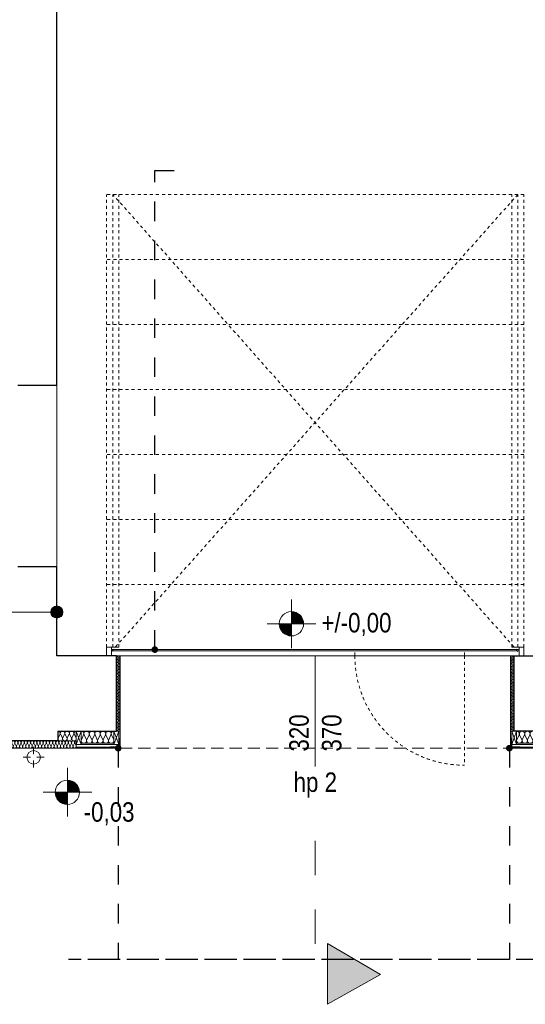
# Model space of a CAD drawing. Extents: x -543332 to -314699, y -9028 to 155584.
# Tile 11 of 256: x -497723 to -493567, y 30733 to 38823. Entities that reach past the tile are written whole.
import ezdxf

# ---------------------------------------------------------------- set-up
doc = ezdxf.new("R2010")
doc.units = 0
doc.header["$MEASUREMENT"] = 0
for name, pattern in [('Dashed', [564.444447, 282.222223, -282.222223]), ('Hidden Line', [50, 25, -25]), ('Krawędzie ukryte', [150, 100, -50]), ('Przerywana', [320, 160, -160])]:
    doc.linetypes.add(name, pattern=pattern)
doc.layers.get('0').update_dxf_attribs({"color": 8})
for name, color, linetype in [('Arch ocieplenie', 8, 'Continuous'), ('Arch opisy', 8, 'Continuous'), ('INWENT RZĘDNE', 8, 'Continuous')]:
    doc.layers.add(name, color=color, linetype=linetype)
for name, color, linetype, lineweight in [('Arch ocieplenie_Nr_Pióra__21', 8, 'Continuous', 9), ('Arch ocieplenie_Nr_Pióra__25', 8, 'Continuous', 15), ('Arch ocieplenie_Nr_Pióra__44', 8, 'Continuous', 9), ('Arch opisy_Nr_Pióra__21', 8, 'Continuous', 9), ('Arch stropy_Nr_Pióra__21', 8, 'Continuous', 9), ('Arch wykończenie_Nr_Pióra__3', 8, 'Continuous', 18), ('Arch wykończenie_Nr_Pióra__9', 8, 'Continuous', 9), ('INWENT DACH_Nr_Pióra__21', 8, 'Continuous', 9), ('INWENT OPISY_Nr_Pióra__21', 8, 'Continuous', 9), ('INWENT OPISY_Nr_Pióra__41', 8, 'Continuous', 15), ('INWENT RZĘDNE_Nr_Pióra__21', 8, 'Continuous', 9), ('INWENT. DRZWI_Nr_Pióra__21', 8, 'Continuous', 9), ('INWENT. OKNA_Nr_Pióra__21', 8, 'Continuous', 9), ('INWENT. OKNA_Nr_Pióra__5', 8, 'Continuous', 13), ('INWENT.ŚCIANY_Nr_Pióra__1', 8, 'Continuous', 25), ('INWENT.ŚCIANY_Nr_Pióra__21', 8, 'Continuous', 9), ('Istniejące stropy_Nr_Pióra__5', 8, 'Continuous', 13)]:
    doc.layers.add(name, color=color, linetype=linetype, lineweight=lineweight)
doc.styles.add('GENERATED_STYLE_3', font='ARIALN.TTF')
doc.styles.add('GENERATED_STYLE_7', font='ARIALN.TTF')
doc.dimstyles.new('GENERATED_STYLE__11', dxfattribs={"dimtxt": 0.18, "dimasz": 109.44, "dimexe": 0.18, "dimexo": 0.0625, "dimgap": 0.09, "dimtad": 0, "dimtih": 1, "dimtoh": 1, "dimdec": 4, "dimzin": 0, "dimdsep": 46, "dimcen": 0.09, "dimadec": 0, "dimazin": 0, "dimtfac": 1, "dimtdec": 4, "dimtmove": 0, "dimatfit": 3, "dimldrblk": 'ARROWHEAD_11', "dimfxl": 1, "dimtolj": 1, "dimtzin": 0, "dimarcsym": 0})

# ---------------------------------------------------------------- blocks, each defined once
blk = doc.blocks.new('Izolacja cieplna 14_9', base_point=(-493108.3, 32977.6))
at = {"layer": 'Arch ocieplenie_Nr_Pióra__44', "linetype": 'Continuous'}
for p, q in [((-493618.1, 32947.8), (-493636.5, 32907.4)), ((-493596, 32907.4), (-493614.4, 32947.8)), ((-493573.9, 32947.8), (-493592.3, 32907.4)), ((-493551.8, 32907.4), (-493570.2, 32947.8)), ((-493529.8, 32947.8), (-493548.1, 32907.4)), ((-493507.7, 32907.4), (-493526.1, 32947.8)), ((-493485.6, 32947.8), (-493504, 32907.4)), ((-493463.5, 32907.4), (-493481.9, 32947.8)), ((-493441.4, 32947.8), (-493459.8, 32907.4)), ((-493419.3, 32907.4), (-493437.7, 32947.8)), ((-493397.3, 32947.8), (-493415.6, 32907.4)), ((-493375.2, 32907.4), (-493393.6, 32947.8)), ((-493353.1, 32947.8), (-493371.5, 32907.4)), ((-493331, 32907.4), (-493349.4, 32947.8)), ((-493308.9, 32947.8), (-493327.3, 32907.4)), ((-493286.8, 32907.4), (-493305.2, 32947.8)), ((-493264.8, 32947.8), (-493283.1, 32907.4)), ((-493242.7, 32907.4), (-493261.1, 32947.8)), ((-493220.6, 32947.8), (-493239, 32907.4)), ((-493198.5, 32907.4), (-493216.9, 32947.8)), ((-493176.4, 32947.8), (-493194.8, 32907.4)), ((-493154.3, 32907.4), (-493172.7, 32947.8)), ((-493132.3, 32947.8), (-493150.6, 32907.4)), ((-493110.2, 32907.4), (-493128.6, 32947.8))]:
    blk.add_line(p, q, dxfattribs=at)
for centre, start_param, end_param in [((-493638.3, 32956.4), 2.7288, 4.712389), ((-493594.2, 32956.4), 2.7288, 6.695979), ((-493550, 32956.4), 2.7288, 6.695979), ((-493505.8, 32956.4), 2.7288, 6.695979), ((-493461.7, 32956.4), 2.7288, 6.695979), ((-493417.5, 32956.4), 2.7288, 6.695979), ((-493373.3, 32956.4), 2.7288, 6.695979), ((-493329.2, 32956.4), 2.7288, 6.695979), ((-493285, 32956.4), 2.7288, 6.695979), ((-493240.8, 32956.4), 2.7288, 6.695979), ((-493196.7, 32956.4), 2.7288, 6.695979), ((-493152.5, 32956.4), 2.7288, 6.695979), ((-493108.3, 32956.4), 4.712389, 6.695979), ((-493616.2, 32898.9), 5.870392, 9.837571), ((-493572.1, 32898.9), 5.870392, 9.837571), ((-493527.9, 32898.9), 5.870392, 9.837571), ((-493483.7, 32898.9), 5.870392, 9.837571), ((-493439.6, 32898.9), 5.870392, 9.837571), ((-493395.4, 32898.9), 5.870392, 9.837571), ((-493351.2, 32898.9), 5.870392, 9.837571), ((-493307.1, 32898.9), 5.870392, 9.837571), ((-493262.9, 32898.9), 5.870392, 9.837571), ((-493218.7, 32898.9), 5.870392, 9.837571), ((-493174.6, 32898.9), 5.870392, 9.837571), ((-493130.4, 32898.9), 5.870392, 9.837571)]:
    blk.add_ellipse(centre, major_axis=(-22.1, 0), ratio=0.963071, start_param=start_param, end_param=end_param, dxfattribs=at)
blk = doc.blocks.new('Izolacja cieplna 14_10', base_point=(-493658.3, 32977.6))
at = {"layer": 'Arch ocieplenie_Nr_Pióra__44', "linetype": 'Continuous'}
for p, q in [((-493667.3, 33591.8), (-493679.4, 33597.1)), ((-493679.4, 33585.5), (-493667.3, 33590.8)), ((-493667.3, 33579.2), (-493679.4, 33584.4)), ((-493679.4, 33572.9), (-493667.3, 33578.1)), ((-493667.3, 33566.5), (-493679.4, 33571.8)), ((-493679.4, 33560.2), (-493667.3, 33565.5)), ((-493667.3, 33553.9), (-493679.4, 33559.1)), ((-493679.4, 33547.6), (-493667.3, 33552.8)), ((-493667.3, 33541.2), (-493679.4, 33546.5)), ((-493679.4, 33534.9), (-493667.3, 33540.2)), ((-493667.3, 33528.6), (-493679.4, 33533.8)), ((-493679.4, 33522.2), (-493667.3, 33527.5)), ((-493667.3, 33515.9), (-493679.4, 33521.2)), ((-493679.4, 33509.6), (-493667.3, 33514.9)), ((-493667.3, 33503.3), (-493679.4, 33508.5)), ((-493679.4, 33496.9), (-493667.3, 33502.2)), ((-493667.3, 33490.6), (-493679.4, 33495.9)), ((-493679.4, 33484.3), (-493667.3, 33489.5)), ((-493667.3, 33478), (-493679.4, 33483.2)), ((-493679.4, 33471.6), (-493667.3, 33476.9)), ((-493667.3, 33465.3), (-493679.4, 33470.6)), ((-493679.4, 33459), (-493667.3, 33464.2)), ((-493667.3, 33452.7), (-493679.4, 33457.9)), ((-493679.4, 33446.3), (-493667.3, 33451.6)), ((-493667.3, 33440), (-493679.4, 33445.3)), ((-493679.4, 33433.7), (-493667.3, 33438.9)), ((-493667.3, 33427.3), (-493679.4, 33432.6)), ((-493679.4, 33421), (-493667.3, 33426.3)), ((-493667.3, 33414.7), (-493679.4, 33420)), ((-493679.4, 33408.4), (-493667.3, 33413.6)), ((-493667.3, 33402), (-493679.4, 33407.3)), ((-493679.4, 33395.7), (-493667.3, 33401)), ((-493667.3, 33389.4), (-493679.4, 33394.7)), ((-493679.4, 33383.1), (-493667.3, 33388.3)), ((-493667.3, 33376.7), (-493679.4, 33382)), ((-493679.4, 33370.4), (-493667.3, 33375.7)), ((-493667.3, 33364.1), (-493679.4, 33369.3)), ((-493679.4, 33357.8), (-493667.3, 33363)), ((-493667.3, 33351.4), (-493679.4, 33356.7)), ((-493679.4, 33345.1), (-493667.3, 33350.4)), ((-493667.3, 33338.8), (-493679.4, 33344)), ((-493679.4, 33332.4), (-493667.3, 33337.7)), ((-493667.3, 33326.1), (-493679.4, 33331.4)), ((-493679.4, 33319.8), (-493667.3, 33325.1)), ((-493667.3, 33313.5), (-493679.4, 33318.7)), ((-493679.4, 33307.1), (-493667.3, 33312.4)), ((-493667.3, 33300.8), (-493679.4, 33306.1)), ((-493679.4, 33294.5), (-493667.3, 33299.8)), ((-493667.3, 33288.2), (-493679.4, 33293.4)), ((-493679.4, 33281.8), (-493667.3, 33287.1)), ((-493667.3, 33275.5), (-493679.4, 33280.8)), ((-493679.4, 33269.2), (-493667.3, 33274.4)), ((-493667.3, 33262.9), (-493679.4, 33268.1)), ((-493679.4, 33256.5), (-493667.3, 33261.8)), ((-493667.3, 33250.2), (-493679.4, 33255.5)), ((-493679.4, 33243.9), (-493667.3, 33249.1)), ((-493667.3, 33237.6), (-493679.4, 33242.8)), ((-493679.4, 33231.2), (-493667.3, 33236.5)), ((-493667.3, 33224.9), (-493679.4, 33230.2)), ((-493679.4, 33218.6), (-493667.3, 33223.8)), ((-493667.3, 33212.2), (-493679.4, 33217.5)), ((-493679.4, 33205.9), (-493667.3, 33211.2)), ((-493667.3, 33199.6), (-493679.4, 33204.9)), ((-493679.4, 33193.3), (-493667.3, 33198.5)), ((-493667.3, 33186.9), (-493679.4, 33192.2)), ((-493679.4, 33180.6), (-493667.3, 33185.9)), ((-493667.3, 33174.3), (-493679.4, 33179.5)), ((-493679.4, 33168), (-493667.3, 33173.2)), ((-493667.3, 33161.6), (-493679.4, 33166.9)), ((-493679.4, 33155.3), (-493667.3, 33160.6)), ((-493667.3, 33149), (-493679.4, 33154.2)), ((-493679.4, 33142.7), (-493667.3, 33147.9)), ((-493667.3, 33136.3), (-493679.4, 33141.6)), ((-493679.4, 33130), (-493667.3, 33135.3)), ((-493667.3, 33123.7), (-493679.4, 33128.9)), ((-493679.4, 33117.3), (-493667.3, 33122.6)), ((-493667.3, 33111), (-493679.4, 33116.3)), ((-493679.4, 33104.7), (-493667.3, 33110)), ((-493667.3, 33098.4), (-493679.4, 33103.6)), ((-493679.4, 33092), (-493667.3, 33097.3)), ((-493667.3, 33085.7), (-493679.4, 33091)), ((-493679.4, 33079.4), (-493667.3, 33084.7)), ((-493667.3, 33073.1), (-493679.4, 33078.3)), ((-493679.4, 33066.7), (-493667.3, 33072)), ((-493667.3, 33060.4), (-493679.4, 33065.7)), ((-493679.4, 33054.1), (-493667.3, 33059.3)), ((-493667.3, 33047.8), (-493679.4, 33053)), ((-493679.4, 33041.4), (-493667.3, 33046.7)), ((-493667.3, 33035.1), (-493679.4, 33040.4)), ((-493679.4, 33028.8), (-493667.3, 33034)), ((-493667.3, 33022.4), (-493679.4, 33027.7)), ((-493679.4, 33016.1), (-493667.3, 33021.4)), ((-493667.3, 33009.8), (-493679.4, 33015.1)), ((-493679.4, 33003.5), (-493667.3, 33008.7)), ((-493667.3, 32997.1), (-493679.4, 33002.4)), ((-493679.4, 32990.8), (-493667.3, 32996.1)), ((-493667.3, 32984.5), (-493679.4, 32989.8)), ((-493679.4, 32978.2), (-493667.3, 32983.4))]:
    blk.add_line(p, q, dxfattribs=at)
for centre, start_param, end_param in [((-493681.9, 33591.3), 4.299595, 8.266775), ((-493681.9, 33578.7), 4.299595, 8.266775), ((-493681.9, 33566), 4.299595, 8.266775), ((-493664.7, 33597.6), 1.158004, 3.141593), ((-493664.7, 33585), 1.158004, 5.125183), ((-493664.7, 33572.3), 1.158004, 5.125183), ((-493681.9, 33553.3), 4.299595, 8.266775), ((-493681.9, 33540.7), 4.299595, 8.266775), ((-493681.9, 33528), 4.299595, 8.266775), ((-493681.9, 33515.4), 4.299595, 8.266775), ((-493681.9, 33502.7), 4.299595, 8.266775), ((-493681.9, 33490.1), 4.299595, 8.266775), ((-493664.7, 33559.7), 1.158004, 5.125183), ((-493664.7, 33547), 1.158004, 5.125183), ((-493664.7, 33534.4), 1.158004, 5.125183), ((-493664.7, 33521.7), 1.158004, 5.125183), ((-493664.7, 33509.1), 1.158004, 5.125183), ((-493664.7, 33496.4), 1.158004, 5.125183), ((-493664.7, 33483.8), 1.158004, 5.125183), ((-493681.9, 33477.4), 4.299595, 8.266775), ((-493681.9, 33464.8), 4.299595, 8.266775), ((-493681.9, 33452.1), 4.299595, 8.266775), ((-493681.9, 33439.5), 4.299595, 8.266775), ((-493681.9, 33426.8), 4.299595, 8.266775), ((-493681.9, 33414.2), 4.299595, 8.266775), ((-493664.7, 33471.1), 1.158004, 5.125183), ((-493664.7, 33458.4), 1.158004, 5.125183), ((-493664.7, 33445.8), 1.158004, 5.125183), ((-493664.7, 33433.1), 1.158004, 5.125183), ((-493664.7, 33420.5), 1.158004, 5.125183), ((-493664.7, 33407.8), 1.158004, 5.125183), ((-493681.9, 33401.5), 4.299595, 8.266775), ((-493681.9, 33388.9), 4.299595, 8.266775), ((-493681.9, 33376.2), 4.299595, 8.266775), ((-493681.9, 33363.5), 4.299595, 8.266775), ((-493681.9, 33350.9), 4.299595, 8.266775), ((-493681.9, 33338.2), 4.299595, 8.266775), ((-493681.9, 33325.6), 4.299595, 8.266775), ((-493664.7, 33395.2), 1.158004, 5.125183), ((-493664.7, 33382.5), 1.158004, 5.125183), ((-493664.7, 33369.9), 1.158004, 5.125183), ((-493664.7, 33357.2), 1.158004, 5.125183), ((-493664.7, 33344.6), 1.158004, 5.125183), ((-493664.7, 33331.9), 1.158004, 5.125183), ((-493681.9, 33312.9), 4.299595, 8.266775), ((-493681.9, 33300.3), 4.299595, 8.266775), ((-493681.9, 33287.6), 4.299595, 8.266775), ((-493681.9, 33275), 4.299595, 8.266775), ((-493681.9, 33262.3), 4.299595, 8.266775), ((-493681.9, 33249.7), 4.299595, 8.266775), ((-493664.7, 33319.3), 1.158004, 5.125183), ((-493664.7, 33306.6), 1.158004, 5.125183), ((-493664.7, 33294), 1.158004, 5.125183), ((-493664.7, 33281.3), 1.158004, 5.125183), ((-493664.7, 33268.7), 1.158004, 5.125183), ((-493664.7, 33256), 1.158004, 5.125183), ((-493664.7, 33243.3), 1.158004, 5.125183), ((-493681.9, 33237), 4.299595, 8.266775), ((-493681.9, 33224.4), 4.299595, 8.266775), ((-493681.9, 33211.7), 4.299595, 8.266775), ((-493681.9, 33199.1), 4.299595, 8.266775), ((-493681.9, 33186.4), 4.299595, 8.266775), ((-493681.9, 33173.8), 4.299595, 8.266775), ((-493681.9, 33161.1), 4.299595, 8.266775), ((-493664.7, 33230.7), 1.158004, 5.125183), ((-493664.7, 33218), 1.158004, 5.125183), ((-493664.7, 33205.4), 1.158004, 5.125183), ((-493664.7, 33192.7), 1.158004, 5.125183), ((-493664.7, 33180.1), 1.158004, 5.125183), ((-493664.7, 33167.4), 1.158004, 5.125183), ((-493681.9, 33148.4), 4.299595, 8.266775), ((-493681.9, 33135.8), 4.299595, 8.266775), ((-493681.9, 33123.1), 4.299595, 8.266775), ((-493681.9, 33110.5), 4.299595, 8.266775), ((-493681.9, 33097.8), 4.299595, 8.266775), ((-493681.9, 33085.2), 4.299595, 8.266775), ((-493664.7, 33154.8), 1.158004, 5.125183), ((-493664.7, 33142.1), 1.158004, 5.125183), ((-493664.7, 33129.5), 1.158004, 5.125183), ((-493664.7, 33116.8), 1.158004, 5.125183), ((-493664.7, 33104.2), 1.158004, 5.125183), ((-493664.7, 33091.5), 1.158004, 5.125183), ((-493664.7, 33078.9), 1.158004, 5.125183), ((-493681.9, 33072.5), 4.299595, 8.266775), ((-493681.9, 33059.9), 4.299595, 8.266775), ((-493681.9, 33047.2), 4.299595, 8.266775), ((-493681.9, 33034.6), 4.299595, 8.266775), ((-493681.9, 33021.9), 4.299595, 8.266775), ((-493681.9, 33009.3), 4.299595, 8.266775), ((-493664.7, 33066.2), 1.158004, 5.125183), ((-493664.7, 33053.5), 1.158004, 5.125183), ((-493664.7, 33040.9), 1.158004, 5.125183), ((-493664.7, 33028.2), 1.158004, 5.125183), ((-493664.7, 33015.6), 1.158004, 5.125183), ((-493664.7, 33002.9), 1.158004, 5.125183), ((-493681.9, 32996.6), 4.299595, 8.266775), ((-493681.9, 32984), 4.299595, 8.266775), ((-493664.7, 32990.3), 1.158004, 5.125183), ((-493664.7, 32977.6), 3.141593, 5.125182)]:
    blk.add_ellipse(centre, major_axis=(-6.38, 0), ratio=0.991566, start_param=start_param, end_param=end_param, dxfattribs=at)
blk = doc.blocks.new('Izolacja cieplna 14_11', base_point=(-497218.3, 32977.6))
at = {"layer": 'Arch ocieplenie_Nr_Pióra__44', "linetype": 'Continuous'}
for p, q in [((-497216.4, 32907.4), (-497197.7, 32947.8)), ((-497193.9, 32947.8), (-497175.2, 32907.4)), ((-497171.4, 32907.4), (-497152.7, 32947.8)), ((-497148.9, 32947.8), (-497130.2, 32907.4)), ((-497126.4, 32907.4), (-497107.7, 32947.8)), ((-497103.9, 32947.8), (-497085.2, 32907.4)), ((-497081.4, 32907.4), (-497062.7, 32947.8)), ((-497058.9, 32947.8), (-497040.2, 32907.4)), ((-497036.4, 32907.4), (-497017.7, 32947.8)), ((-497013.9, 32947.8), (-496995.2, 32907.4)), ((-496991.4, 32907.4), (-496972.7, 32947.8)), ((-496968.9, 32947.8), (-496950.2, 32907.4))]:
    blk.add_line(p, q, dxfattribs=at)
for centre, start_param, end_param in [((-497218.3, 32956.4), 5.870392, 7.853982), ((-497173.3, 32956.4), 5.870392, 9.837571), ((-497128.3, 32956.4), 5.870392, 9.837571), ((-497083.3, 32956.4), 5.870392, 9.837571), ((-497038.3, 32956.4), 5.870392, 9.837571), ((-496993.3, 32956.4), 5.870392, 9.837571), ((-496948.3, 32956.4), 1.570796, 3.554385), ((-497195.8, 32898.9), 2.728799, 6.695979), ((-497150.8, 32898.9), 2.728799, 6.695979), ((-497105.8, 32898.9), 2.728799, 6.695979), ((-497060.8, 32898.9), 2.728799, 6.695979), ((-497015.8, 32898.9), 2.728799, 6.695979), ((-496970.8, 32898.9), 2.728799, 6.695979)]:
    blk.add_ellipse(centre, major_axis=(22.5, 0), ratio=0.945237, start_param=start_param, end_param=end_param, dxfattribs=at)
blk = doc.blocks.new('Izolacja cieplna 14_12', base_point=(-497408.3, 32977.6))
at = {"layer": 'Arch ocieplenie_Nr_Pióra__44', "linetype": 'Continuous'}
for p, q in [((-497406.8, 32921.5), (-497391.2, 32953.8)), ((-497388, 32953.8), (-497372.4, 32921.5)), ((-497369.3, 32921.5), (-497353.7, 32953.8)), ((-497350.5, 32953.8), (-497334.9, 32921.5)), ((-497331.8, 32921.5), (-497316.2, 32953.8)), ((-497313, 32953.8), (-497297.4, 32921.5)), ((-497294.2, 32921.5), (-497278.7, 32953.8)), ((-497275.5, 32953.8), (-497259.9, 32921.5))]:
    blk.add_line(p, q, dxfattribs=at)
for centre, start_param, end_param in [((-497408.3, 32960.6), 5.870392, 7.853982), ((-497370.8, 32960.6), 5.870392, 9.837571), ((-497333.3, 32960.6), 5.870392, 9.837571), ((-497295.8, 32960.6), 5.870392, 9.837571), ((-497258.3, 32960.6), 1.570796, 3.554385), ((-497389.6, 32914.6), 2.728799, 6.695979), ((-497352.1, 32914.6), 2.728799, 6.695979), ((-497314.6, 32914.6), 2.728799, 6.695979), ((-497277.1, 32914.6), 2.728799, 6.695979)]:
    blk.add_ellipse(centre, major_axis=(18.7, 0), ratio=0.907427, start_param=start_param, end_param=end_param, dxfattribs=at)
blk = doc.blocks.new('Izolacja cieplna 14_13', base_point=(-496928.3, 32977.6))
at = {"layer": 'Arch ocieplenie_Nr_Pióra__44', "linetype": 'Continuous'}
for p, q in [((-496919.4, 33591.8), (-496907.3, 33597.1)), ((-496907.3, 33585.5), (-496919.4, 33590.8)), ((-496919.4, 33579.2), (-496907.3, 33584.4)), ((-496907.3, 33572.9), (-496919.4, 33578.1)), ((-496919.4, 33566.5), (-496907.3, 33571.8)), ((-496907.3, 33560.2), (-496919.4, 33565.5)), ((-496919.4, 33553.9), (-496907.3, 33559.1)), ((-496907.3, 33547.6), (-496919.4, 33552.8)), ((-496919.4, 33541.2), (-496907.3, 33546.5)), ((-496907.3, 33534.9), (-496919.4, 33540.2)), ((-496919.4, 33528.6), (-496907.3, 33533.8)), ((-496907.3, 33522.2), (-496919.4, 33527.5)), ((-496919.4, 33515.9), (-496907.3, 33521.2)), ((-496907.3, 33509.6), (-496919.4, 33514.9)), ((-496919.4, 33503.3), (-496907.3, 33508.5)), ((-496907.3, 33496.9), (-496919.4, 33502.2)), ((-496919.4, 33490.6), (-496907.3, 33495.9)), ((-496907.3, 33484.3), (-496919.4, 33489.5)), ((-496919.4, 33478), (-496907.3, 33483.2)), ((-496907.3, 33471.6), (-496919.4, 33476.9)), ((-496919.4, 33465.3), (-496907.3, 33470.6)), ((-496907.3, 33459), (-496919.4, 33464.2)), ((-496919.4, 33452.7), (-496907.3, 33457.9)), ((-496907.3, 33446.3), (-496919.4, 33451.6)), ((-496919.4, 33440), (-496907.3, 33445.3)), ((-496907.3, 33433.7), (-496919.4, 33438.9)), ((-496919.4, 33427.3), (-496907.3, 33432.6)), ((-496907.3, 33421), (-496919.4, 33426.3)), ((-496919.4, 33414.7), (-496907.3, 33420)), ((-496907.3, 33408.4), (-496919.4, 33413.6)), ((-496919.4, 33402), (-496907.3, 33407.3)), ((-496907.3, 33395.7), (-496919.4, 33401)), ((-496919.4, 33389.4), (-496907.3, 33394.7)), ((-496907.3, 33383.1), (-496919.4, 33388.3)), ((-496919.4, 33376.7), (-496907.3, 33382)), ((-496907.3, 33370.4), (-496919.4, 33375.7)), ((-496919.4, 33364.1), (-496907.3, 33369.3)), ((-496907.3, 33357.8), (-496919.4, 33363)), ((-496919.4, 33351.4), (-496907.3, 33356.7)), ((-496907.3, 33345.1), (-496919.4, 33350.4)), ((-496919.4, 33338.8), (-496907.3, 33344)), ((-496907.3, 33332.4), (-496919.4, 33337.7)), ((-496919.4, 33326.1), (-496907.3, 33331.4)), ((-496907.3, 33319.8), (-496919.4, 33325.1)), ((-496919.4, 33313.5), (-496907.3, 33318.7)), ((-496907.3, 33307.1), (-496919.4, 33312.4)), ((-496919.4, 33300.8), (-496907.3, 33306.1)), ((-496907.3, 33294.5), (-496919.4, 33299.8)), ((-496919.4, 33288.2), (-496907.3, 33293.4)), ((-496907.3, 33281.8), (-496919.4, 33287.1)), ((-496919.4, 33275.5), (-496907.3, 33280.8)), ((-496907.3, 33269.2), (-496919.4, 33274.4)), ((-496919.4, 33262.9), (-496907.3, 33268.1)), ((-496907.3, 33256.5), (-496919.4, 33261.8)), ((-496919.4, 33250.2), (-496907.3, 33255.5)), ((-496907.3, 33243.9), (-496919.4, 33249.1)), ((-496919.4, 33237.6), (-496907.3, 33242.8)), ((-496907.3, 33231.2), (-496919.4, 33236.5)), ((-496919.4, 33224.9), (-496907.3, 33230.2)), ((-496907.3, 33218.6), (-496919.4, 33223.8)), ((-496919.4, 33212.2), (-496907.3, 33217.5)), ((-496907.3, 33205.9), (-496919.4, 33211.2)), ((-496919.4, 33199.6), (-496907.3, 33204.9)), ((-496907.3, 33193.3), (-496919.4, 33198.5)), ((-496919.4, 33186.9), (-496907.3, 33192.2)), ((-496907.3, 33180.6), (-496919.4, 33185.9)), ((-496919.4, 33174.3), (-496907.3, 33179.5)), ((-496907.3, 33168), (-496919.4, 33173.2)), ((-496919.4, 33161.6), (-496907.3, 33166.9)), ((-496907.3, 33155.3), (-496919.4, 33160.6)), ((-496919.4, 33149), (-496907.3, 33154.2)), ((-496907.3, 33142.7), (-496919.4, 33147.9)), ((-496919.4, 33136.3), (-496907.3, 33141.6)), ((-496907.3, 33130), (-496919.4, 33135.3)), ((-496919.4, 33123.7), (-496907.3, 33128.9)), ((-496907.3, 33117.3), (-496919.4, 33122.6)), ((-496919.4, 33111), (-496907.3, 33116.3)), ((-496907.3, 33104.7), (-496919.4, 33110)), ((-496919.4, 33098.4), (-496907.3, 33103.6)), ((-496907.3, 33092), (-496919.4, 33097.3)), ((-496919.4, 33085.7), (-496907.3, 33091)), ((-496907.3, 33079.4), (-496919.4, 33084.7)), ((-496919.4, 33073.1), (-496907.3, 33078.3)), ((-496907.3, 33066.7), (-496919.4, 33072)), ((-496919.4, 33060.4), (-496907.3, 33065.7)), ((-496907.3, 33054.1), (-496919.4, 33059.3)), ((-496919.4, 33047.8), (-496907.3, 33053)), ((-496907.3, 33041.4), (-496919.4, 33046.7)), ((-496919.4, 33035.1), (-496907.3, 33040.4)), ((-496907.3, 33028.8), (-496919.4, 33034)), ((-496919.4, 33022.4), (-496907.3, 33027.7)), ((-496907.3, 33016.1), (-496919.4, 33021.4)), ((-496919.4, 33009.8), (-496907.3, 33015.1)), ((-496907.3, 33003.5), (-496919.4, 33008.7)), ((-496919.4, 32997.1), (-496907.3, 33002.4)), ((-496907.3, 32990.8), (-496919.4, 32996.1)), ((-496919.4, 32984.5), (-496907.3, 32989.8)), ((-496907.3, 32978.2), (-496919.4, 32983.4))]:
    blk.add_line(p, q, dxfattribs=at)
for centre, start_param, end_param in [((-496921.9, 33585), 4.299595, 8.266774), ((-496921.9, 33572.3), 4.299595, 8.266774), ((-496921.9, 33597.6), 0, 1.983589), ((-496904.7, 33591.3), 1.158003, 5.125183), ((-496904.7, 33578.7), 1.158003, 5.125183), ((-496904.7, 33566), 1.158003, 5.125183), ((-496921.9, 33559.7), 4.299595, 8.266774), ((-496921.9, 33547), 4.299595, 8.266774), ((-496921.9, 33534.4), 4.299595, 8.266774), ((-496921.9, 33521.7), 4.299595, 8.266774), ((-496921.9, 33509.1), 4.299595, 8.266774), ((-496921.9, 33496.4), 4.299595, 8.266774), ((-496921.9, 33483.8), 4.299595, 8.266774), ((-496904.7, 33553.3), 1.158003, 5.125183), ((-496904.7, 33540.7), 1.158003, 5.125183), ((-496904.7, 33528), 1.158003, 5.125183), ((-496904.7, 33515.4), 1.158003, 5.125183), ((-496904.7, 33502.7), 1.158003, 5.125183), ((-496904.7, 33490.1), 1.158003, 5.125183), ((-496921.9, 33471.1), 4.299595, 8.266774), ((-496921.9, 33458.4), 4.299595, 8.266774), ((-496921.9, 33445.8), 4.299595, 8.266774), ((-496921.9, 33433.1), 4.299595, 8.266774), ((-496921.9, 33420.5), 4.299595, 8.266774), ((-496921.9, 33407.8), 4.299595, 8.266774), ((-496904.7, 33477.4), 1.158003, 5.125183), ((-496904.7, 33464.8), 1.158003, 5.125183), ((-496904.7, 33452.1), 1.158003, 5.125183), ((-496904.7, 33439.5), 1.158003, 5.125183), ((-496904.7, 33426.8), 1.158003, 5.125183), ((-496904.7, 33414.2), 1.158003, 5.125183), ((-496921.9, 33395.2), 4.299595, 8.266774), ((-496921.9, 33382.5), 4.299595, 8.266774), ((-496921.9, 33369.9), 4.299595, 8.266774), ((-496921.9, 33357.2), 4.299595, 8.266774), ((-496921.9, 33344.6), 4.299595, 8.266774), ((-496921.9, 33331.9), 4.299595, 8.266774), ((-496904.7, 33401.5), 1.158003, 5.125183), ((-496904.7, 33388.9), 1.158003, 5.125183), ((-496904.7, 33376.2), 1.158003, 5.125183), ((-496904.7, 33363.5), 1.158003, 5.125183), ((-496904.7, 33350.9), 1.158003, 5.125183), ((-496904.7, 33338.2), 1.158003, 5.125183), ((-496904.7, 33325.6), 1.158003, 5.125183), ((-496921.9, 33319.3), 4.299595, 8.266774), ((-496921.9, 33306.6), 4.299595, 8.266774), ((-496921.9, 33294), 4.299595, 8.266774), ((-496921.9, 33281.3), 4.299595, 8.266774), ((-496921.9, 33268.7), 4.299595, 8.266774), ((-496921.9, 33256), 4.299595, 8.266774), ((-496921.9, 33243.3), 4.299595, 8.266774), ((-496904.7, 33312.9), 1.158003, 5.125183), ((-496904.7, 33300.3), 1.158003, 5.125183), ((-496904.7, 33287.6), 1.158003, 5.125183), ((-496904.7, 33275), 1.158003, 5.125183), ((-496904.7, 33262.3), 1.158003, 5.125183), ((-496904.7, 33249.7), 1.158003, 5.125183), ((-496921.9, 33230.7), 4.299595, 8.266774), ((-496921.9, 33218), 4.299595, 8.266774), ((-496921.9, 33205.4), 4.299595, 8.266774), ((-496921.9, 33192.7), 4.299595, 8.266774), ((-496921.9, 33180.1), 4.299595, 8.266774), ((-496921.9, 33167.4), 4.299595, 8.266774), ((-496904.7, 33237), 1.158003, 5.125183), ((-496904.7, 33224.4), 1.158003, 5.125183), ((-496904.7, 33211.7), 1.158003, 5.125183), ((-496904.7, 33199.1), 1.158003, 5.125183), ((-496904.7, 33186.4), 1.158003, 5.125183), ((-496904.7, 33173.8), 1.158003, 5.125183), ((-496904.7, 33161.1), 1.158003, 5.125183), ((-496921.9, 33154.8), 4.299595, 8.266774), ((-496921.9, 33142.1), 4.299595, 8.266774), ((-496921.9, 33129.5), 4.299595, 8.266774), ((-496921.9, 33116.8), 4.299595, 8.266774), ((-496921.9, 33104.2), 4.299595, 8.266774), ((-496921.9, 33091.5), 4.299595, 8.266774), ((-496921.9, 33078.9), 4.299595, 8.266774), ((-496904.7, 33148.4), 1.158003, 5.125183), ((-496904.7, 33135.8), 1.158003, 5.125183), ((-496904.7, 33123.1), 1.158003, 5.125183), ((-496904.7, 33110.5), 1.158003, 5.125183), ((-496904.7, 33097.8), 1.158003, 5.125183), ((-496904.7, 33085.2), 1.158003, 5.125183), ((-496921.9, 33066.2), 4.299595, 8.266774), ((-496921.9, 33053.5), 4.299595, 8.266774), ((-496921.9, 33040.9), 4.299595, 8.266774), ((-496921.9, 33028.2), 4.299595, 8.266774), ((-496921.9, 33015.6), 4.299595, 8.266774), ((-496921.9, 33002.9), 4.299595, 8.266774), ((-496904.7, 33072.5), 1.158003, 5.125183), ((-496904.7, 33059.9), 1.158003, 5.125183), ((-496904.7, 33047.2), 1.158003, 5.125183), ((-496904.7, 33034.6), 1.158003, 5.125183), ((-496904.7, 33021.9), 1.158003, 5.125183), ((-496904.7, 33009.3), 1.158003, 5.125183), ((-496921.9, 32990.3), 4.299595, 8.266774), ((-496921.9, 32977.6), 4.299596, 6.283185), ((-496904.7, 32996.6), 1.158003, 5.125183), ((-496904.7, 32984), 1.158003, 5.125183)]:
    blk.add_ellipse(centre, major_axis=(-6.38, 0), ratio=0.991566, start_param=start_param, end_param=end_param, dxfattribs=at)
blk = doc.blocks.new('Izolacja cieplna 14_14', base_point=(-498138.3, 32897.6))
at = {"layer": 'Arch ocieplenie_Nr_Pióra__44', "linetype": 'Continuous'}
for p, q in [((-498137.2, 32855.5), (-498126.5, 32879.8)), ((-498124.3, 32879.8), (-498113.5, 32855.5)), ((-498111.4, 32855.5), (-498100.6, 32879.8)), ((-498098.4, 32879.8), (-498087.6, 32855.5)), ((-498085.5, 32855.5), (-498074.7, 32879.8)), ((-498072.5, 32879.8), (-498061.8, 32855.5)), ((-498059.6, 32855.5), (-498048.8, 32879.8)), ((-498046.6, 32879.8), (-498035.9, 32855.5)), ((-498033.7, 32855.5), (-498022.9, 32879.8)), ((-498020.8, 32879.8), (-498010, 32855.5)), ((-498007.8, 32855.5), (-497997.1, 32879.8)), ((-497994.9, 32879.8), (-497984.1, 32855.5)), ((-497981.9, 32855.5), (-497971.2, 32879.8)), ((-497969, 32879.8), (-497958.2, 32855.5)), ((-497956.1, 32855.5), (-497945.3, 32879.8)), ((-497943.1, 32879.8), (-497932.4, 32855.5)), ((-497930.2, 32855.5), (-497919.4, 32879.8)), ((-497917.2, 32879.8), (-497906.5, 32855.5)), ((-497904.3, 32855.5), (-497893.5, 32879.8)), ((-497891.4, 32879.8), (-497880.6, 32855.5)), ((-497878.4, 32855.5), (-497867.6, 32879.8)), ((-497865.5, 32879.8), (-497854.7, 32855.5)), ((-497852.5, 32855.5), (-497841.8, 32879.8)), ((-497839.6, 32879.8), (-497828.8, 32855.5)), ((-497826.6, 32855.5), (-497815.9, 32879.8)), ((-497813.7, 32879.8), (-497802.9, 32855.5)), ((-497800.8, 32855.5), (-497790, 32879.8)), ((-497787.8, 32879.8), (-497777.1, 32855.5)), ((-497774.9, 32855.5), (-497764.1, 32879.8)), ((-497761.9, 32879.8), (-497751.2, 32855.5)), ((-497749, 32855.5), (-497738.2, 32879.8)), ((-497736.1, 32879.8), (-497725.3, 32855.5)), ((-497723.1, 32855.5), (-497712.4, 32879.8)), ((-497710.2, 32879.8), (-497699.4, 32855.5)), ((-497697.2, 32855.5), (-497686.5, 32879.8)), ((-497684.3, 32879.8), (-497673.5, 32855.5)), ((-497671.4, 32855.5), (-497660.6, 32879.8)), ((-497658.4, 32879.8), (-497647.6, 32855.5)), ((-497645.5, 32855.5), (-497634.7, 32879.8)), ((-497632.5, 32879.8), (-497621.8, 32855.5)), ((-497619.6, 32855.5), (-497608.8, 32879.8)), ((-497606.6, 32879.8), (-497595.9, 32855.5)), ((-497593.7, 32855.5), (-497582.9, 32879.8)), ((-497580.8, 32879.8), (-497570, 32855.5)), ((-497567.8, 32855.5), (-497557.1, 32879.8)), ((-497554.9, 32879.8), (-497544.1, 32855.5)), ((-497541.9, 32855.5), (-497531.2, 32879.8)), ((-497529, 32879.8), (-497518.2, 32855.5)), ((-497516.1, 32855.5), (-497505.3, 32879.8)), ((-497503.1, 32879.8), (-497492.4, 32855.5)), ((-497490.2, 32855.5), (-497479.4, 32879.8)), ((-497477.2, 32879.8), (-497466.5, 32855.5)), ((-497464.3, 32855.5), (-497453.5, 32879.8)), ((-497451.4, 32879.8), (-497440.6, 32855.5)), ((-497438.4, 32855.5), (-497427.6, 32879.8)), ((-497425.5, 32879.8), (-497414.7, 32855.5)), ((-497412.5, 32855.5), (-497401.8, 32879.8)), ((-497399.6, 32879.8), (-497388.8, 32855.5)), ((-497386.6, 32855.5), (-497375.9, 32879.8)), ((-497373.7, 32879.8), (-497362.9, 32855.5)), ((-497360.8, 32855.5), (-497350, 32879.8)), ((-497347.8, 32879.8), (-497337.1, 32855.5)), ((-497334.9, 32855.5), (-497324.1, 32879.8)), ((-497321.9, 32879.8), (-497311.2, 32855.5)), ((-497309, 32855.5), (-497298.2, 32879.8)), ((-497296.1, 32879.8), (-497285.3, 32855.5)), ((-497283.1, 32855.5), (-497272.4, 32879.8)), ((-497270.2, 32879.8), (-497259.4, 32855.5))]:
    blk.add_line(p, q, dxfattribs=at)
for centre, start_param, end_param in [((-498125.4, 32850.4), 2.728799, 6.695979), ((-498138.3, 32884.9), 5.870392, 7.853982), ((-498112.4, 32884.9), 5.870392, 9.837571), ((-498099.5, 32850.4), 2.728799, 6.695979), ((-498086.6, 32884.9), 5.870392, 9.837571), ((-498073.6, 32850.4), 2.728799, 6.695979), ((-498060.7, 32884.9), 5.870392, 9.837571), ((-498047.7, 32850.4), 2.728799, 6.695979), ((-498034.8, 32884.9), 5.870392, 9.837571), ((-498021.9, 32850.4), 2.728799, 6.695979), ((-498008.9, 32884.9), 5.870392, 9.837571), ((-497996, 32850.4), 2.728799, 6.695979), ((-497983, 32884.9), 5.870392, 9.837571), ((-497970.1, 32850.4), 2.728799, 6.695979), ((-497957.1, 32884.9), 5.870392, 9.837571), ((-497944.2, 32850.4), 2.728799, 6.695979), ((-497931.3, 32884.9), 5.870392, 9.837571), ((-497918.3, 32850.4), 2.728799, 6.695979), ((-497905.4, 32884.9), 5.870392, 9.837571), ((-497892.4, 32850.4), 2.728799, 6.695979), ((-497879.5, 32884.9), 5.870392, 9.837571), ((-497866.6, 32850.4), 2.728799, 6.695979), ((-497853.6, 32884.9), 5.870392, 9.837571), ((-497840.7, 32850.4), 2.728799, 6.695979), ((-497827.7, 32884.9), 5.870392, 9.837571), ((-497814.8, 32850.4), 2.728799, 6.695979), ((-497801.9, 32884.9), 5.870392, 9.837571), ((-497788.9, 32850.4), 2.728799, 6.695979), ((-497776, 32884.9), 5.870392, 9.837571), ((-497763, 32850.4), 2.728799, 6.695979), ((-497750.1, 32884.9), 5.870392, 9.837571), ((-497737.1, 32850.4), 2.728799, 6.695979), ((-497724.2, 32884.9), 5.870392, 9.837571), ((-497711.3, 32850.4), 2.728799, 6.695979), ((-497698.3, 32884.9), 5.870392, 9.837571), ((-497685.4, 32850.4), 2.728799, 6.695979), ((-497672.4, 32884.9), 5.870392, 9.837571), ((-497659.5, 32850.4), 2.728799, 6.695979), ((-497646.6, 32884.9), 5.870392, 9.837571), ((-497633.6, 32850.4), 2.728799, 6.695979), ((-497620.7, 32884.9), 5.870392, 9.837571), ((-497607.7, 32850.4), 2.728799, 6.695979), ((-497594.8, 32884.9), 5.870392, 9.837571), ((-497581.9, 32850.4), 2.728799, 6.695979), ((-497568.9, 32884.9), 5.870392, 9.837571), ((-497556, 32850.4), 2.728799, 6.695979), ((-497543, 32884.9), 5.870392, 9.837571), ((-497530.1, 32850.4), 2.728799, 6.695979), ((-497517.1, 32884.9), 5.870392, 9.837571), ((-497504.2, 32850.4), 2.728799, 6.695979), ((-497491.3, 32884.9), 5.870392, 9.837571), ((-497478.3, 32850.4), 2.728799, 6.695979), ((-497465.4, 32884.9), 5.870392, 9.837571), ((-497452.4, 32850.4), 2.728799, 6.695979), ((-497439.5, 32884.9), 5.870392, 9.837571), ((-497426.6, 32850.4), 2.728799, 6.695979), ((-497413.6, 32884.9), 5.870392, 9.837571), ((-497400.7, 32850.4), 2.728799, 6.695979), ((-497387.7, 32884.9), 5.870392, 9.837571), ((-497374.8, 32850.4), 2.728799, 6.695979), ((-497361.9, 32884.9), 5.870392, 9.837571), ((-497348.9, 32850.4), 2.728799, 6.695979), ((-497336, 32884.9), 5.870392, 9.837571), ((-497323, 32850.4), 2.728799, 6.695979), ((-497310.1, 32884.9), 5.870392, 9.837571), ((-497297.1, 32850.4), 2.728799, 6.695979), ((-497284.2, 32884.9), 5.870392, 9.837571), ((-497271.3, 32850.4), 2.728799, 6.695979), ((-497258.3, 32884.9), 1.570796, 3.554385)]:
    blk.add_ellipse(centre, major_axis=(12.9, 0), ratio=0.986126, start_param=start_param, end_param=end_param, dxfattribs=at)
blk = doc.blocks.new('Koty wysokościowe_4', base_point=(-495489.6, 33859.6))
at = {"layer": 'INWENT RZĘDNE_Nr_Pióra__21', "linetype": 'Continuous'}
for points in [[(-495489.6, 33859.6), (-495389.6, 33859.6), (-495397.2, 33897.8), (-495418.9, 33930.3), (-495451.4, 33952), (-495489.6, 33959.6)], [(-495489.6, 33859.6), (-495589.6, 33859.6), (-495582, 33821.3), (-495560.3, 33788.9), (-495527.9, 33767.2), (-495489.6, 33759.6)]]:
    blk.add_hatch(color=256, dxfattribs=at).paths.add_polyline_path(points, flags=0)
for p, q in [((-495489.6, 33659.6), (-495489.6, 34059.6)), ((-495689.6, 33859.6), (-495289.6, 33859.6))]:
    blk.add_line(p, q, dxfattribs=at)
blk.add_circle((-495489.6, 33859.6), 100, dxfattribs=at)
at = {"layer": 'INWENT RZĘDNE_Nr_Pióra__21', "insert": (-495242.9, 33758.7), "char_height": 160, "attachment_point": 7, "style": 'GENERATED_STYLE_3'}
blk.add_mtext('{+/-0,00}', dxfattribs=at)
blk = doc.blocks.new('Koty wysokościowe_10', base_point=(-497331.3, 32475.2))
at = {"layer": 'INWENT RZĘDNE_Nr_Pióra__21', "linetype": 'Continuous'}
for points in [[(-497331.3, 32475.2), (-497231.3, 32475.2), (-497238.9, 32513.5), (-497260.6, 32545.9), (-497293, 32567.6), (-497331.3, 32575.2)], [(-497331.3, 32475.2), (-497431.3, 32475.2), (-497423.7, 32437), (-497402, 32404.5), (-497369.6, 32382.8), (-497331.3, 32375.2)]]:
    blk.add_hatch(color=256, dxfattribs=at).paths.add_polyline_path(points, flags=0)
for p, q in [((-497331.3, 32275.2), (-497331.3, 32675.2)), ((-497531.3, 32475.2), (-497131.3, 32475.2))]:
    blk.add_line(p, q, dxfattribs=at)
blk.add_circle((-497331.3, 32475.2), 100, dxfattribs=at)
at = {"layer": 'INWENT RZĘDNE_Nr_Pióra__21', "insert": (-497197.2, 32203.7), "char_height": 160, "attachment_point": 7, "style": 'GENERATED_STYLE_3'}
blk.add_mtext('{-0,03}', dxfattribs=at)
blk = doc.blocks.new('ARROWHEAD_11')
at = {"color": 0, "linetype": 'Continuous', "lineweight": 0}
blk.add_line((0, 0), (-1, 0), dxfattribs=at)
at = {"color": 0, "linetype": 'Continuous', "lineweight": 0, "const_width": 0.25, "flags": 128}
blk.add_lwpolyline([(-0.125, 0, 1), (0.125, 0, 1)], format="xyb", close=True, dxfattribs=at)
blk = doc.blocks.new('Linia_49', base_point=(-497418.3, 33956))
at = {"layer": 'Arch opisy_Nr_Pióra__21', "linetype": 'Continuous'}
for points in [[(-498078.3, 33956), (-498082.1, 33975.1), (-498093, 33991.3), (-498109.2, 34002.2), (-498128.3, 34006), (-498147.5, 34002.2), (-498163.7, 33991.3), (-498174.5, 33975.1), (-498178.3, 33956), (-498174.5, 33936.8), (-498163.7, 33920.6), (-498147.5, 33909.8), (-498128.3, 33906), (-498109.2, 33909.8), (-498093, 33920.6), (-498082.1, 33936.8)], [(-497368.3, 33956), (-497372.1, 33975.1), (-497383, 33991.3), (-497399.2, 34002.2), (-497418.3, 34006), (-497437.5, 34002.2), (-497453.7, 33991.3), (-497464.5, 33975.1), (-497468.3, 33956), (-497464.5, 33936.8), (-497453.7, 33920.6), (-497437.5, 33909.8), (-497418.3, 33906), (-497399.2, 33909.8), (-497383, 33920.6), (-497372.1, 33936.8)]]:
    blk.add_hatch(color=256, dxfattribs=at).paths.add_polyline_path(points, flags=0)
blk.add_line((-497468.3, 33956), (-498078.3, 33956), dxfattribs=at)
for centre in [(-498128.3, 33956), (-497418.3, 33956)]:
    blk.add_circle(centre, 50, dxfattribs=at)

msp = doc.modelspace()

# ---------------------------------------------------------------- hatches: boundary and pattern name
at = {"layer": 'Arch ocieplenie_Nr_Pióra__25', "linetype": 'Continuous', "lineweight": 0, "true_color": 0x20527f}
for points in [[(-496978.3, 32837.6), (-496898.3, 32837.6), (-496898.3, 32917.6), (-496908.3, 32917.6), (-496908.3, 32847.6), (-496978.3, 32847.6)], [(-493608.3, 32837.6), (-493688.3, 32837.6), (-493688.3, 32917.6), (-493678.3, 32917.6), (-493678.3, 32847.6), (-493608.3, 32847.6)]]:
    msp.add_hatch(color=167, dxfattribs=at).paths.add_polyline_path(points, flags=0)
at = {"layer": 'INWENT OPISY_Nr_Pióra__21', "linetype": 'Continuous'}
msp.add_hatch(color=256, dxfattribs=at).paths.add_polyline_path([(-494757.1, 30977.6), (-495193.3, 30733.3), (-495193.3, 31233.3)], flags=0)

# ---------------------------------------------------------------- linework, layer by layer
at = {"layer": 'Arch ocieplenie_Nr_Pióra__21', "linetype": 'Continuous', "flags": 128}
for points in [[(-496978.3, 32837.6), (-496898.3, 32837.6), (-496898.3, 32917.6), (-496908.3, 32917.6), (-496908.3, 32847.6), (-496978.3, 32847.6)], [(-493608.3, 32837.6), (-493688.3, 32837.6), (-493688.3, 32917.6), (-493678.3, 32917.6), (-493678.3, 32847.6), (-493608.3, 32847.6)]]:
    msp.add_lwpolyline(points, close=True, dxfattribs=at)
at = {"layer": 'Arch stropy_Nr_Pióra__21', "linetype": 'Continuous'}
msp.add_line((-496928.3, 33597.6), (-493658.3, 33597.6), dxfattribs=at)
at = {"layer": 'Arch wykończenie_Nr_Pióra__3', "linetype": 'Continuous'}
for p, q in [((-497258.3, 32837.6), (-497258.3, 32897.6)), ((-498138.3, 32837.6), (-497258.3, 32837.6))]:
    msp.add_line(p, q, dxfattribs=at)
at = {"layer": 'Arch wykończenie_Nr_Pióra__9', "linetype": 'Continuous'}
for p, q in [((-496898.3, 32837.6), (-496898.3, 33597.6)), ((-493688.3, 33597.6), (-493688.3, 32837.6)), ((-497258.3, 32867.6), (-497258.3, 32977.6)), ((-497258.3, 32977.6), (-497218.3, 32977.6)), ((-497218.3, 32977.6), (-497258.3, 32867.6)), ((-497258.3, 32977.6), (-497218.3, 32867.6)), ((-497218.3, 32977.6), (-497218.3, 32867.6)), ((-496948.3, 32867.6), (-496948.3, 32977.6)), ((-496948.3, 32977.6), (-496908.3, 32977.6)), ((-496908.3, 32977.6), (-496948.3, 32867.6)), ((-496948.3, 32977.6), (-496908.3, 32867.6)), ((-496908.3, 32977.6), (-496908.3, 32867.6)), ((-493638.3, 32977.6), (-493678.3, 32977.6)), ((-493678.3, 32977.6), (-493678.3, 32867.6)), ((-493678.3, 32977.6), (-493638.3, 32867.6)), ((-493638.3, 32977.6), (-493678.3, 32867.6)), ((-493638.3, 32867.6), (-493638.3, 32977.6)), ((-497218.3, 32867.6), (-497258.3, 32867.6)), ((-497258.3, 32867.6), (-496908.3, 32867.6)), ((-497258.3, 32845.6), (-496978.3, 32845.6)), ((-497218.3, 32877.6), (-496948.3, 32877.6)), ((-496908.3, 32867.6), (-496948.3, 32867.6)), ((-496908.3, 32845.6), (-496908.3, 32867.6)), ((-493678.3, 32867.6), (-493638.3, 32867.6)), ((-493638.3, 32877.6), (-493108.3, 32877.6)), ((-493638.3, 32867.6), (-492498.3, 32867.6)), ((-493608.3, 32845.6), (-492568.3, 32845.6)), ((-497258.3, 32837.6), (-496978.3, 32837.6)), ((-493608.3, 32837.6), (-492568.3, 32837.6))]:
    msp.add_line(p, q, dxfattribs=at)
at = {"layer": 'INWENT DACH_Nr_Pióra__21', "linetype": 'Continuous'}
for p, q in [((-497608.3, 32787.6), (-497608.3, 32847.6)), ((-497633.3, 32762.6), (-497693.3, 32762.6)), ((-497583.3, 32762.6), (-497523.3, 32762.6)), ((-497608.3, 32737.6), (-497608.3, 32677.6))]:
    msp.add_line(p, q, dxfattribs=at)
msp.add_circle((-497608.3, 32762.6), 55, dxfattribs=at)
at = {"layer": 'INWENT OPISY_Nr_Pióra__41', "linetype": 'Dashed'}
msp.add_line((-495293.3, 32077.6), (-495293.3, 30977.6), dxfattribs=at)
at = {"layer": 'INWENT OPISY_Nr_Pióra__41', "linetype": 'Continuous'}
for p, q in [((-495193.3, 30733.3), (-495193.3, 31233.3)), ((-494757.1, 30977.6), (-495193.3, 31233.3)), ((-495193.3, 30733.3), (-494757.1, 30977.6))]:
    msp.add_line(p, q, dxfattribs=at)
at = {"layer": 'INWENT. DRZWI_Nr_Pióra__21', "linetype": 'Hidden Line'}
for p, q in [((-493578.3, 37387.6), (-497008.3, 37387.6)), ((-497008.3, 33667.6), (-497008.3, 37387.6)), ((-496968.3, 33632.6), (-493628.3, 37387.6)), ((-496958.3, 33667.6), (-496958.3, 37387.6)), ((-493628.3, 33632.6), (-496958.3, 37387.6)), ((-496908.3, 33667.6), (-496908.3, 37387.6)), ((-493678.3, 33667.6), (-493678.3, 37387.6)), ((-493628.3, 33667.6), (-493628.3, 37387.6)), ((-493578.3, 33667.6), (-493578.3, 37387.6)), ((-493578.3, 36853.3), (-497008.3, 36853.3)), ((-493578.3, 36319.1), (-497008.3, 36319.1)), ((-493578.3, 35784.8), (-497008.3, 35784.8)), ((-493578.3, 35250.5), (-497008.3, 35250.5)), ((-493578.3, 34716.2), (-497008.3, 34716.2)), ((-493578.3, 34181.9), (-497008.3, 34181.9)), ((-494968.3, 33597.6), (-494968.3, 33647.6)), ((-494068.3, 33597.6), (-494068.3, 33647.6)), ((-494068.3, 33597.6), (-494068.3, 32697.6))]:
    msp.add_line(p, q, dxfattribs=at)
at = {"layer": 'INWENT. DRZWI_Nr_Pióra__21', "linetype": 'Continuous'}
for p, q in [((-496908.3, 33667.6), (-497008.3, 33667.6)), ((-497008.3, 33667.6), (-497008.3, 33597.6)), ((-496968.3, 33667.6), (-496968.3, 33597.6)), ((-493678.3, 33667.6), (-493578.3, 33667.6)), ((-493618.3, 33667.6), (-493618.3, 33597.6)), ((-493578.3, 33667.6), (-493578.3, 33597.6)), ((-496908.3, 33597.6), (-497008.3, 33597.6)), ((-496968.3, 33647.6), (-493618.3, 33647.6)), ((-496968.3, 33637.6), (-493618.3, 33637.6)), ((-496968.3, 33597.6), (-493618.3, 33597.6)), ((-493678.3, 33597.6), (-493578.3, 33597.6))]:
    msp.add_line(p, q, dxfattribs=at)
at = {"layer": 'INWENT. DRZWI_Nr_Pióra__21', "linetype": 'Hidden Line'}
msp.add_arc((-494068.3, 33597.6), 900, 180, 270, dxfattribs=at)
at = {"layer": 'INWENT. OKNA_Nr_Pióra__5', "linetype": 'Continuous'}
msp.add_line((-495293.3, 33597.6), (-495293.3, 32687.6), dxfattribs=at)
at = {"layer": 'INWENT.ŚCIANY_Nr_Pióra__1', "linetype": 'Continuous'}
for p, q in [((-497418.3, 35817.6), (-497418.3, 44437.6)), ((-497418.3, 35817.6), (-497738.3, 35817.6)), ((-497418.3, 34327.6), (-497738.3, 34327.6)), ((-497418.3, 33597.6), (-497418.3, 34327.6)), ((-496928.3, 33597.6), (-497418.3, 33597.6)), ((-496928.3, 32977.6), (-496928.3, 33597.6)), ((-493658.3, 32977.6), (-493658.3, 33597.6)), ((-493658.3, 33597.6), (-492518.3, 33597.6)), ((-497408.3, 32977.6), (-497408.3, 32897.6)), ((-497408.3, 32977.6), (-496928.3, 32977.6)), ((-492518.3, 32977.6), (-493658.3, 32977.6)), ((-497408.3, 32897.6), (-498038.3, 32897.6))]:
    msp.add_line(p, q, dxfattribs=at)
at = {"layer": 'INWENT.ŚCIANY_Nr_Pióra__21', "linetype": 'Continuous'}
msp.add_line((-497418.3, 34327.6), (-497418.3, 35817.6), dxfattribs=at)
at = {"layer": 'Istniejące stropy_Nr_Pióra__5', "linetype": 'Krawędzie ukryte'}
msp.add_line((-496898.3, 32837.6), (-493688.3, 32837.6), dxfattribs=at)

# ---------------------------------------------------------------- block references
at = {"layer": 'Arch ocieplenie', "color": 104, "linetype": 'Continuous', "lineweight": 13, "true_color": 0x029e21}
for name, p in [('Izolacja cieplna 14_13', (-496928.3, 32977.6)), ('Izolacja cieplna 14_10', (-493658.3, 32977.6)), ('Izolacja cieplna 14_12', (-497408.3, 32977.6)), ('Izolacja cieplna 14_11', (-497218.3, 32977.6)), ('Izolacja cieplna 14_9', (-493108.3, 32977.6)), ('Izolacja cieplna 14_14', (-498138.3, 32897.6))]:
    msp.add_blockref(name, p, dxfattribs=at)
at = {"layer": 'Arch opisy', "linetype": 'Continuous'}
msp.add_blockref('Linia_49', (-497418.3, 33956), dxfattribs=at)
at = {"layer": 'INWENT RZĘDNE'}
for name, p in [('Koty wysokościowe_4', (-495489.6, 33859.6)), ('Koty wysokościowe_10', (-497331.3, 32475.2))]:
    msp.add_blockref(name, p, dxfattribs=at)

# ---------------------------------------------------------------- texts
at = {"layer": 'INWENT. OKNA_Nr_Pióra__21', "linetype": 'Continuous', "insert": (-495507.5, 32962.6), "char_height": 160, "width": 709.227, "attachment_point": 2, "rotation": 90, "line_spacing_factor": 1.007581, "style": 'GENERATED_STYLE_7'}
msp.add_mtext('{320\\P370}', dxfattribs=at)
at = {"layer": 'INWENT. OKNA_Nr_Pióra__21', "linetype": 'Continuous', "insert": (-495293.3, 32638.3), "char_height": 160, "attachment_point": 2, "style": 'GENERATED_STYLE_7'}
msp.add_mtext('{hp 2}', dxfattribs=at)

# ---------------------------------------------------------------- leaders
at = {"layer": 'Arch opisy_Nr_Pióra__21', "linetype": 'Przerywana'}
for points in [[(-496612.6, 33647.6), (-496612.6, 37583.2), (-496350.4, 37583.2)], [(-493698.4, 32837.6), (-493698.4, 31101.5), (-497321.3, 31101.5)], [(-496913.5, 32837.6), (-496913.5, 31101.5), (-497321.3, 31101.5)], [(-492523.5, 32837.6), (-492523.5, 31101.5), (-497321.3, 31101.5)], [(-489303.5, 32837.6), (-489303.5, 31101.5), (-497321.3, 31101.5)]]:
    msp.add_leader(points, dimstyle='GENERATED_STYLE__11', dxfattribs=at)

doc.saveas('drawing.dxf')
